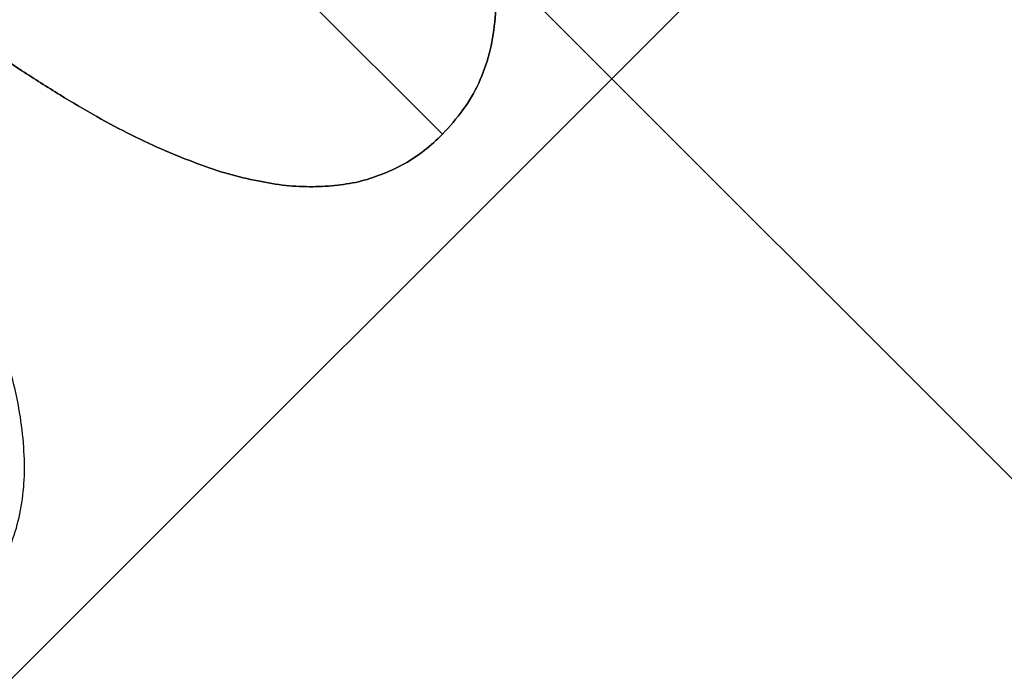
# Model space of a CAD drawing. Header units: millimetres. Extents: x -68 to 68, y -70 to 54.
# Tile 68 of 83: x 30.9087 to 31.0522, y -38.492 to -38.3964. Entities that reach past the tile are written whole.
import ezdxf

# ---------------------------------------------------------------- set-up
doc = ezdxf.new("R2010")
doc.units = ezdxf.units.MM
doc.layers.add('Layer 01', color=7, linetype='Continuous', true_color=0x000000)

# ---------------------------------------------------------------- blocks, each defined once
blk = doc.blocks.new('c-3-1634222-2-h-3d.step')
at = {"layer": 'Layer 01', "color": 9, "true_color": 0xc0c0c0}
for points in [[(-9.56202, 2.42588, -8.77), (-9.05772, -0.43412, -8.77), (-8.55343, -3.29412, -8.77)], [(-9.56202, 2.42588, -6.5), (-9.05772, -0.43412, -6.5), (-8.55343, -3.29412, -6.5)]]:
    blk.add_open_spline(points, degree=2, dxfattribs=at)
blk = doc.blocks.new('X9.step')
at = {"layer": 'Layer 01', "rotation": 90.00000250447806}
blk.add_blockref('c-3-1634222-2-h-3d.step', (88.65011, -49.90503, 12.51269), dxfattribs=at)
blk = doc.blocks.new('User_Library-0603_SMD_Resistor.step')
at = {"layer": 'Layer 01', "color": 7, "true_color": 0xffffff}
for p, q in [((0.02317, 0.302, -0.01171), (0.02317, 0.302, -0.04134)), ((-0.4, 0.3), (0.4, 0.3)), ((0, 0.3, 0.385), (0, 0.3, -0.02459)), ((-0.4, 0), (0.4, 0)), ((0, 0, 0.385), (0, 0, -0.385))]:
    blk.add_line(p, q, dxfattribs=at)
for points, knots in [([(-0.00667, 0.302, -0.03645), (-0.00577, 0.302, -0.03449), (-0.00405, 0.302, -0.03076), (-0.00091, 0.302, -0.02572), (0.00241, 0.302, -0.02138), (0.00607, 0.302, -0.01787), (0.00996, 0.302, -0.01511), (0.0141, 0.302, -0.01312), (0.01857, 0.302, -0.01196), (0.02162, 0.302, -0.01179), (0.02317, 0.302, -0.01171)], [-1, -1, -1, -1, -0.843031, -0.700572, -0.568897, -0.446105, -0.33314, -0.222519, -0.112855, 0, 0, 0, 0]), ([(0.02317, 0.302, -0.01171), (0.02434, 0.302, -0.01174), (0.02666, 0.302, -0.01182), (0.03007, 0.302, -0.01249), (0.0333, 0.302, -0.01367), (0.03641, 0.302, -0.01519), (0.0393, 0.302, -0.01724), (0.04205, 0.302, -0.0197), (0.04469, 0.302, -0.02257), (0.04708, 0.302, -0.02597), (0.04943, 0.302, -0.02971), (0.0515, 0.302, -0.03398), (0.05351, 0.302, -0.03864), (0.05535, 0.302, -0.04375), (0.05707, 0.302, -0.04929), (0.05857, 0.302, -0.0553), (0.06004, 0.302, -0.06172), (0.06124, 0.302, -0.06861), (0.06239, 0.302, -0.07597), (0.06335, 0.302, -0.08384), (0.06417, 0.302, -0.09223), (0.06483, 0.302, -0.10114), (0.06535, 0.302, -0.11054), (0.06568, 0.302, -0.12045), (0.06598, 0.302, -0.13088), (0.06598, 0.302, -0.13801), (0.06598, 0.302, -0.14167)], [-1, -1, -1, -1, -0.976255, -0.952805, -0.929872, -0.906488, -0.882699, -0.858005, -0.831602, -0.80364, -0.773747, -0.741788, -0.707275, -0.670554, -0.631521, -0.589416, -0.544762, -0.49765, -0.447215, -0.39347, -0.336376, -0.2759, -0.212012, -0.145037, -0.074251, 0, 0, 0, 0]), ([(0.12072, 0.302, -0.01171), (0.11931, 0.302, -0.01176), (0.11651, 0.302, -0.01186), (0.11245, 0.302, -0.01292), (0.10854, 0.302, -0.01443), (0.10486, 0.302, -0.01672), (0.10132, 0.302, -0.01956), (0.09806, 0.302, -0.02312), (0.09488, 0.302, -0.0272), (0.09199, 0.302, -0.03193), (0.08936, 0.302, -0.03716), (0.08691, 0.302, -0.04276), (0.08488, 0.302, -0.04876), (0.08313, 0.302, -0.05512), (0.08164, 0.302, -0.06185), (0.08045, 0.302, -0.06896), (0.07965, 0.302, -0.07643), (0.07932, 0.302, -0.08154), (0.07915, 0.302, -0.08415)], [0, 0, 0, 0, 0.046425, 0.091755, 0.137366, 0.184235, 0.233618, 0.286345, 0.342703, 0.403812, 0.468459, 0.535483, 0.604767, 0.676823, 0.752582, 0.831579, 0.913949, 1, 1, 1, 1]), ([(0.02317, 0.301, -0.01171), (0.02162, 0.301, -0.01179), (0.01857, 0.301, -0.01196), (0.0141, 0.301, -0.01312), (0.00996, 0.301, -0.01511), (0.00607, 0.301, -0.01787), (0.00241, 0.301, -0.02138), (-0.00091, 0.301, -0.02572), (-0.00405, 0.301, -0.03076), (-0.00577, 0.301, -0.03449), (-0.00667, 0.301, -0.03645)], [0, 0, 0, 0, 0.112855, 0.222519, 0.33314, 0.446105, 0.568897, 0.700572, 0.843031, 1, 1, 1, 1]), ([(0.02317, 0.3, -0.01171), (0.02162, 0.3, -0.01179), (0.01857, 0.3, -0.01196), (0.0141, 0.3, -0.01312), (0.00996, 0.3, -0.01511), (0.00607, 0.3, -0.01787), (0.00241, 0.3, -0.02138), (-0.00091, 0.3, -0.02572), (-0.00405, 0.3, -0.03076), (-0.00577, 0.3, -0.03449), (-0.00667, 0.3, -0.03645)], [0, 0, 0, 0, 0.112855, 0.222519, 0.33314, 0.446105, 0.568897, 0.700572, 0.843031, 1, 1, 1, 1]), ([(0.06598, 0.301, -0.14167), (0.06598, 0.301, -0.13801), (0.06598, 0.301, -0.13088), (0.06568, 0.301, -0.12045), (0.06535, 0.301, -0.11054), (0.06483, 0.301, -0.10114), (0.06417, 0.301, -0.09223), (0.06335, 0.301, -0.08384), (0.06239, 0.301, -0.07597), (0.06124, 0.301, -0.06861), (0.06004, 0.301, -0.06172), (0.05857, 0.301, -0.0553), (0.05707, 0.301, -0.04929), (0.05535, 0.301, -0.04375), (0.05351, 0.301, -0.03864), (0.0515, 0.301, -0.03398), (0.04943, 0.301, -0.02971), (0.04708, 0.301, -0.02597), (0.04469, 0.301, -0.02257), (0.04205, 0.301, -0.0197), (0.0393, 0.301, -0.01724), (0.03641, 0.301, -0.01519), (0.0333, 0.301, -0.01367), (0.03007, 0.301, -0.01249), (0.02666, 0.301, -0.01182), (0.02434, 0.301, -0.01174), (0.02317, 0.301, -0.01171)], [0, 0, 0, 0, 0.074251, 0.145037, 0.212012, 0.2759, 0.336376, 0.39347, 0.447215, 0.49765, 0.544762, 0.589416, 0.631521, 0.670554, 0.707275, 0.741788, 0.773747, 0.80364, 0.831602, 0.858005, 0.882699, 0.906488, 0.929872, 0.952805, 0.976255, 1, 1, 1, 1]), ([(0.06598, 0.3, -0.14167), (0.06598, 0.3, -0.13801), (0.06598, 0.3, -0.13088), (0.06568, 0.3, -0.12045), (0.06535, 0.3, -0.11054), (0.06483, 0.3, -0.10114), (0.06417, 0.3, -0.09223), (0.06335, 0.3, -0.08384), (0.06239, 0.3, -0.07597), (0.06124, 0.3, -0.06861), (0.06004, 0.3, -0.06172), (0.05857, 0.3, -0.0553), (0.05707, 0.3, -0.04929), (0.05535, 0.3, -0.04375), (0.05351, 0.3, -0.03864), (0.0515, 0.3, -0.03398), (0.04943, 0.3, -0.02971), (0.04708, 0.3, -0.02597), (0.04469, 0.3, -0.02257), (0.04205, 0.3, -0.0197), (0.0393, 0.3, -0.01724), (0.03641, 0.3, -0.01519), (0.0333, 0.3, -0.01367), (0.03007, 0.3, -0.01249), (0.02666, 0.3, -0.01182), (0.02434, 0.3, -0.01174), (0.02317, 0.3, -0.01171)], [0, 0, 0, 0, 0.074251, 0.145037, 0.212012, 0.2759, 0.336376, 0.39347, 0.447215, 0.49765, 0.544762, 0.589416, 0.631521, 0.670554, 0.707275, 0.741788, 0.773747, 0.80364, 0.831602, 0.858005, 0.882699, 0.906488, 0.929872, 0.952805, 0.976255, 1, 1, 1, 1]), ([(0.12072, 0.301, -0.01171), (0.11931, 0.301, -0.01176), (0.11651, 0.301, -0.01186), (0.11245, 0.301, -0.01292), (0.10854, 0.301, -0.01443), (0.10486, 0.301, -0.01672), (0.10132, 0.301, -0.01956), (0.09806, 0.301, -0.02312), (0.09488, 0.301, -0.0272), (0.09199, 0.301, -0.03193), (0.08936, 0.301, -0.03716), (0.08691, 0.301, -0.04276), (0.08488, 0.301, -0.04876), (0.08313, 0.301, -0.05512), (0.08164, 0.301, -0.06185), (0.08045, 0.301, -0.06896), (0.07965, 0.301, -0.07643), (0.07932, 0.301, -0.08154), (0.07915, 0.301, -0.08415)], [0, 0, 0, 0, 0.046425, 0.091755, 0.137366, 0.184235, 0.233618, 0.286345, 0.342703, 0.403812, 0.468459, 0.535483, 0.604767, 0.676823, 0.752582, 0.831579, 0.913949, 1, 1, 1, 1]), ([(0.12072, 0.3, -0.01171), (0.11931, 0.3, -0.01176), (0.11651, 0.3, -0.01186), (0.11245, 0.3, -0.01292), (0.10854, 0.3, -0.01443), (0.10486, 0.3, -0.01672), (0.10132, 0.3, -0.01956), (0.09806, 0.3, -0.02312), (0.09488, 0.3, -0.0272), (0.09199, 0.3, -0.03193), (0.08936, 0.3, -0.03716), (0.08691, 0.3, -0.04276), (0.08488, 0.3, -0.04876), (0.08313, 0.3, -0.05512), (0.08164, 0.3, -0.06185), (0.08045, 0.3, -0.06896), (0.07965, 0.3, -0.07643), (0.07932, 0.3, -0.08154), (0.07915, 0.3, -0.08415)], [0, 0, 0, 0, 0.046425, 0.091755, 0.137366, 0.184235, 0.233618, 0.286345, 0.342703, 0.403812, 0.468459, 0.535483, 0.604767, 0.676823, 0.752582, 0.831579, 0.913949, 1, 1, 1, 1])]:
    blk.add_open_spline(points, degree=3, knots=knots, dxfattribs=at)
for points in [[(0.00625, 0.302, -0.01788), (0.00625, 0.301, -0.01788), (0.00625, 0.3, -0.01788)], [(0.01005, 0.302, -0.01521), (0.01005, 0.301, -0.01521), (0.01005, 0.3, -0.01521)], [(0.01417, 0.302, -0.01325), (0.01417, 0.301, -0.01325), (0.01417, 0.3, -0.01325)], [(0.01854, 0.302, -0.01212), (0.01854, 0.301, -0.01212), (0.01854, 0.3, -0.01212)], [(0.02317, 0.3, -0.01171), (0.02317, 0.301, -0.01171), (0.02317, 0.302, -0.01171)], [(0.02667, 0.302, -0.01191), (0.02667, 0.301, -0.01191), (0.02667, 0.3, -0.01191)], [(0.03007, 0.302, -0.01258), (0.03007, 0.301, -0.01258), (0.03007, 0.3, -0.01258)], [(0.03326, 0.302, -0.01371), (0.03326, 0.301, -0.01371), (0.03326, 0.3, -0.01371)], [(0.03634, 0.302, -0.01526), (0.03634, 0.301, -0.01526), (0.03634, 0.3, -0.01526)], [(0.03922, 0.302, -0.01726), (0.03922, 0.301, -0.01726), (0.03922, 0.3, -0.01726)], [(0.04195, 0.302, -0.01968), (0.04195, 0.301, -0.01968), (0.04195, 0.3, -0.01968)], [(0.04457, 0.302, -0.02256), (0.04457, 0.301, -0.02256), (0.04457, 0.3, -0.02256)], [(0.04699, 0.302, -0.02591), (0.04699, 0.301, -0.02591), (0.04699, 0.3, -0.02591)], [(0.04931, 0.302, -0.02966), (0.04931, 0.301, -0.02966), (0.04931, 0.3, -0.02966)], [(0.05142, 0.302, -0.03388), (0.05142, 0.301, -0.03388), (0.05142, 0.3, -0.03388)], [(0.05342, 0.302, -0.03856), (0.05342, 0.301, -0.03856), (0.05342, 0.3, -0.03856)], [(0.05528, 0.302, -0.04366), (0.05528, 0.301, -0.04366), (0.05528, 0.3, -0.04366)], [(0.05697, 0.302, -0.04916), (0.05697, 0.301, -0.04916), (0.05697, 0.3, -0.04916)], [(0.05852, 0.302, -0.05518), (0.05852, 0.301, -0.05518), (0.05852, 0.3, -0.05518)], [(0.05996, 0.302, -0.06161), (0.05996, 0.301, -0.06161), (0.05996, 0.3, -0.06161)], [(0.09818, 0.302, -0.02308), (0.09818, 0.301, -0.02308), (0.09818, 0.3, -0.02308)], [(0.10148, 0.302, -0.01958), (0.10148, 0.301, -0.01958), (0.10148, 0.3, -0.01958)], [(0.10498, 0.302, -0.01675), (0.10498, 0.301, -0.01675), (0.10498, 0.3, -0.01675)], [(-0.4, 0.3, 0.385), (0, 0.3, 0.385), (0.4, 0.3, 0.385)], [(0.4, 0.3, -0.385), (0, 0.3, -0.385), (-0.4, 0.3, -0.385)], [(0.4, 0.3, 0.385), (0.4, 0.3), (0.4, 0.3, -0.385)], [(-0.4, 0.285, 0.4), (0, 0.285, 0.4), (0.4, 0.285, 0.4)], [(0.4, 0.285, -0.4), (0, 0.285, -0.4), (-0.4, 0.285, -0.4)], [(0.4, 0.015, 0.4), (0, 0.015, 0.4), (-0.4, 0.015, 0.4)], [(-0.4, 0.015, -0.4), (0, 0.015, -0.4), (0.4, 0.015, -0.4)], [(-0.4, 0, 0.385), (0, 0, 0.385), (0.4, 0, 0.385)], [(0.4, 0, -0.385), (0, 0, -0.385), (-0.4, 0, -0.385)], [(0.4, 0, -0.385), (0.4, 0), (0.4, 0, 0.385)]]:
    blk.add_open_spline(points, degree=2, dxfattribs=at)
blk = doc.blocks.new('M38.step')
at = {"layer": 'Layer 01', "extrusion": (0.707107, -0.707107, -1.81059e-08), "rotation": 180.0000035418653}
blk.add_blockref('User_Library-0603_SMD_Resistor.step', (23.04457, -1.61672, 105.64175), dxfattribs=at)
blk = doc.blocks.new('MC403-X_A_090322_MultipleBody.step')
at = {"layer": 'Layer 01'}
for name in ['X9.step', 'M38.step']:
    blk.add_blockref(name, (0, 0), dxfattribs=at)
blk = doc.blocks.new('MC403-X_A_090322_MultipleBody 090322')
at = {"layer": 'Layer 01'}
blk.add_blockref('MC403-X_A_090322_MultipleBody.step', (0, 0), dxfattribs=at)

msp = doc.modelspace()

# ---------------------------------------------------------------- block references
at = {"layer": 'Layer 01'}
msp.add_blockref('MC403-X_A_090322_MultipleBody 090322', (-60, 20, 1.6014), dxfattribs=at)

doc.saveas('drawing.dxf')
